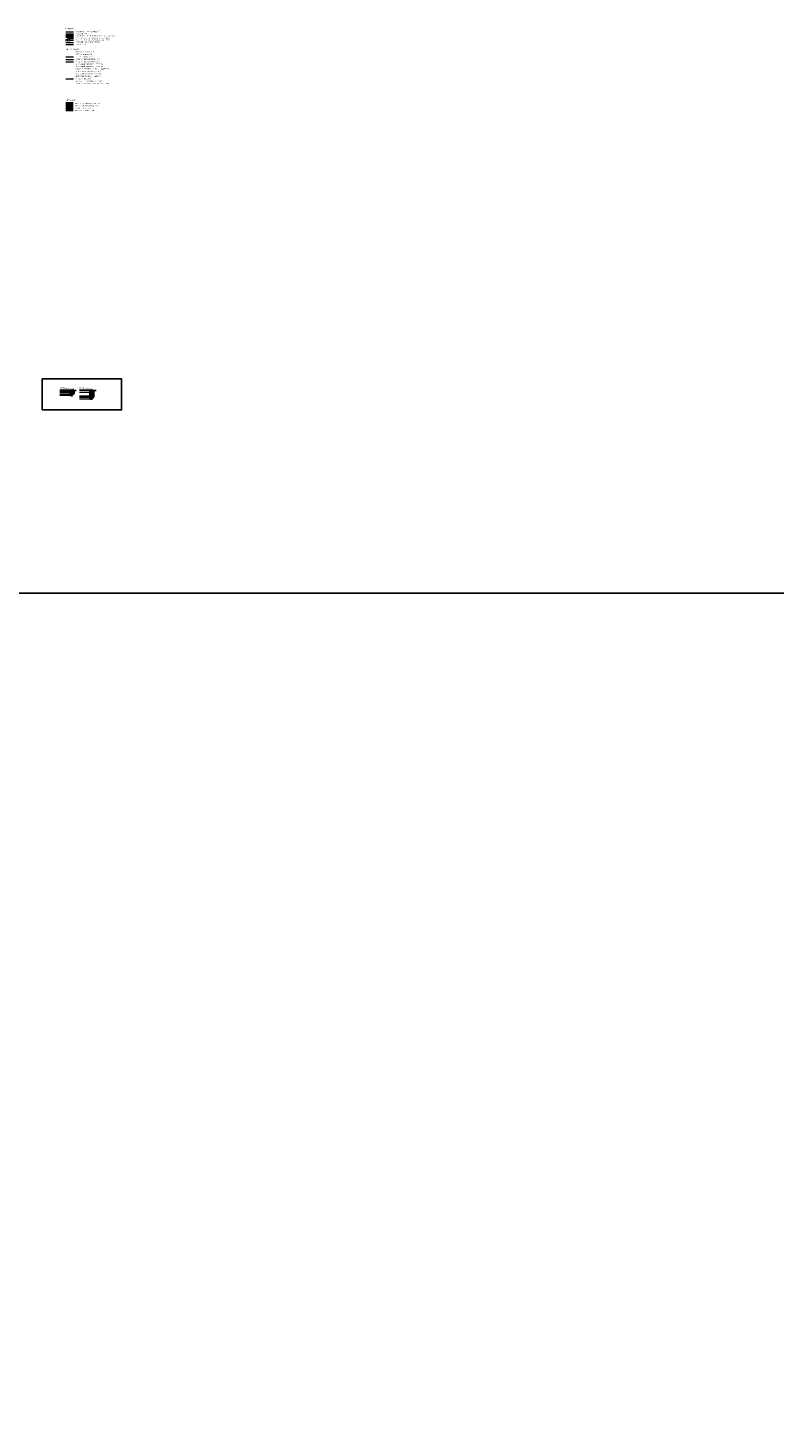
# Model space of a CAD drawing. Header units: millimetres. Extents: x -156521 to 298750130, y -256155368 to 337239.
# Tile 74 of 74: x 1109858 to 2178687, y -1666610 to 337239. Entities that reach past the tile are written whole.
import ezdxf
from ezdxf.enums import TextEntityAlignment as Align
from ezdxf.lldxf.tags import DXFTag

# ---------------------------------------------------------------- set-up
doc = ezdxf.new("R2010")
doc.units = ezdxf.units.MM
doc.header["$XCLIPFRAME"] = 0
doc.layers.add('_VÝŘEZ', color=40, linetype='Continuous', plot=False)
for name, color, linetype, lineweight in [('CKBE0_12Y', 3, 'Continuous', 15), ('hranice', 7, 'Continuous', 20), ('IN_C_OSA', 6, 'DASHDOT', 18), ('IN_C_TENKA', 7, 'Continuous', 18), ('sítě nové', 4, 'Continuous', 35), ('sítě stávající', 5, 'Continuous', 15), ('Vrstva 33', 7, 'Continuous', 0)]:
    doc.layers.add(name, color=color, linetype=linetype, lineweight=lineweight)
for name, color, linetype in [('IN_MODUL_SYSTEM', 6, 'DASHDOT'), ('KATASTR', 116, 'Continuous'), ('OPLOCENÍ', 240, '212R'), ('řez', 7, 'Continuous')]:
    doc.layers.add(name, color=color, linetype=linetype)
doc.styles.add('ARIEL-CE', font='arial.ttf', dxfattribs={"width": 0.8})
doc.styles.add('iso', font='isocp.shx')
doc.styles.add('Style-cs_Working', font='cs_Working.shx')
tags = doc.linetypes.add('212R', pattern='A,10,[119,stn.shx,S=0.05,R=0,X=0,Y=0],0.0001', length=10.0001).pattern_tags.tags
tags[12:13] = [DXFTag(74, 4), DXFTag(75, 0), DXFTag(340, '0'), DXFTag(46, 0.0), DXFTag(50, 0.0), DXFTag(44, 0.0), DXFTag(45, 0.0)]
tags = doc.linetypes.add('ACAD_ISO06W100', pattern=[36, 24, -3, 0, -3, 0, -3, 0, -3]).pattern_tags.tags
tags[18:19] = [DXFTag(74, 4), DXFTag(75, 0), DXFTag(340, '0'), DXFTag(46, 0.0), DXFTag(50, 0.0), DXFTag(44, 0.0), DXFTag(45, 0.0)]
tags[16:17] = [DXFTag(74, 4), DXFTag(75, 0), DXFTag(340, '0'), DXFTag(46, 0.0), DXFTag(50, 0.0), DXFTag(44, 0.0), DXFTag(45, 0.0)]
tags[14:15] = [DXFTag(74, 4), DXFTag(75, 0), DXFTag(340, '0'), DXFTag(46, 0.0), DXFTag(50, 0.0), DXFTag(44, 0.0), DXFTag(45, 0.0)]
tags[12:13] = [DXFTag(74, 4), DXFTag(75, 0), DXFTag(340, '0'), DXFTag(46, 0.0), DXFTag(50, 0.0), DXFTag(44, 0.0), DXFTag(45, 0.0)]
tags[10:11] = [DXFTag(74, 4), DXFTag(75, 0), DXFTag(340, '0'), DXFTag(46, 0.0), DXFTag(50, 0.0), DXFTag(44, 0.0), DXFTag(45, 0.0)]
tags[8:9] = [DXFTag(74, 4), DXFTag(75, 0), DXFTag(340, '0'), DXFTag(46, 0.0), DXFTag(50, 0.0), DXFTag(44, 0.0), DXFTag(45, 0.0)]
tags[6:7] = [DXFTag(74, 4), DXFTag(75, 0), DXFTag(340, '0'), DXFTag(46, 0.0), DXFTag(50, 0.0), DXFTag(44, 0.0), DXFTag(45, 0.0)]
tags[4:5] = [DXFTag(74, 4), DXFTag(75, 0), DXFTag(340, '0'), DXFTag(46, 0.0), DXFTag(50, 0.0), DXFTag(44, 0.0), DXFTag(45, 0.0)]
tags = doc.linetypes.add('ACAD_ISO11W100', pattern=[33, 12, -3, 12, -3, 0, -3]).pattern_tags.tags
tags[14:15] = [DXFTag(74, 4), DXFTag(75, 0), DXFTag(340, '0'), DXFTag(46, 0.0), DXFTag(50, 0.0), DXFTag(44, 0.0), DXFTag(45, 0.0)]
tags[12:13] = [DXFTag(74, 4), DXFTag(75, 0), DXFTag(340, '0'), DXFTag(46, 0.0), DXFTag(50, 0.0), DXFTag(44, 0.0), DXFTag(45, 0.0)]
tags[10:11] = [DXFTag(74, 4), DXFTag(75, 0), DXFTag(340, '0'), DXFTag(46, 0.0), DXFTag(50, 0.0), DXFTag(44, 0.0), DXFTag(45, 0.0)]
tags[8:9] = [DXFTag(74, 4), DXFTag(75, 0), DXFTag(340, '0'), DXFTag(46, 0.0), DXFTag(50, 0.0), DXFTag(44, 0.0), DXFTag(45, 0.0)]
tags[6:7] = [DXFTag(74, 4), DXFTag(75, 0), DXFTag(340, '0'), DXFTag(46, 0.0), DXFTag(50, 0.0), DXFTag(44, 0.0), DXFTag(45, 0.0)]
tags[4:5] = [DXFTag(74, 4), DXFTag(75, 0), DXFTag(340, '0'), DXFTag(46, 0.0), DXFTag(50, 0.0), DXFTag(44, 0.0), DXFTag(45, 0.0)]
tags = doc.linetypes.add('DASHDOT', pattern=[0.5, 0.25, -0.125, 0, -0.125]).pattern_tags.tags
tags[10:11] = [DXFTag(74, 4), DXFTag(75, 0), DXFTag(340, '0'), DXFTag(46, 0.0), DXFTag(50, 0.0), DXFTag(44, 0.0), DXFTag(45, 0.0)]
tags[8:9] = [DXFTag(74, 4), DXFTag(75, 0), DXFTag(340, '0'), DXFTag(46, 0.0), DXFTag(50, 0.0), DXFTag(44, 0.0), DXFTag(45, 0.0)]
tags[6:7] = [DXFTag(74, 4), DXFTag(75, 0), DXFTag(340, '0'), DXFTag(46, 0.0), DXFTag(50, 0.0), DXFTag(44, 0.0), DXFTag(45, 0.0)]
tags[4:5] = [DXFTag(74, 4), DXFTag(75, 0), DXFTag(340, '0'), DXFTag(46, 0.0), DXFTag(50, 0.0), DXFTag(44, 0.0), DXFTag(45, 0.0)]
tags = doc.linetypes.add('DIVIDE', pattern=[8, 3, -1.5, 0.25, -1.5, 0.25, -1.5]).pattern_tags.tags
tags[14:15] = [DXFTag(74, 4), DXFTag(75, 0), DXFTag(340, '0'), DXFTag(46, 0.0), DXFTag(50, 0.0), DXFTag(44, 0.0), DXFTag(45, 0.0)]
tags[12:13] = [DXFTag(74, 4), DXFTag(75, 0), DXFTag(340, '0'), DXFTag(46, 0.0), DXFTag(50, 0.0), DXFTag(44, 0.0), DXFTag(45, 0.0)]
tags[10:11] = [DXFTag(74, 4), DXFTag(75, 0), DXFTag(340, '0'), DXFTag(46, 0.0), DXFTag(50, 0.0), DXFTag(44, 0.0), DXFTag(45, 0.0)]
tags[8:9] = [DXFTag(74, 4), DXFTag(75, 0), DXFTag(340, '0'), DXFTag(46, 0.0), DXFTag(50, 0.0), DXFTag(44, 0.0), DXFTag(45, 0.0)]
tags[6:7] = [DXFTag(74, 4), DXFTag(75, 0), DXFTag(340, '0'), DXFTag(46, 0.0), DXFTag(50, 0.0), DXFTag(44, 0.0), DXFTag(45, 0.0)]
tags[4:5] = [DXFTag(74, 4), DXFTag(75, 0), DXFTag(340, '0'), DXFTag(46, 0.0), DXFTag(50, 0.0), DXFTag(44, 0.0), DXFTag(45, 0.0)]
tags = doc.linetypes.add('DOT2', pattern=[0.875, 0.125, -0.75]).pattern_tags.tags
tags[6:7] = [DXFTag(74, 4), DXFTag(75, 0), DXFTag(340, '0'), DXFTag(46, 0.0), DXFTag(50, 0.0), DXFTag(44, 0.0), DXFTag(45, 0.0)]
tags[4:5] = [DXFTag(74, 4), DXFTag(75, 0), DXFTag(340, '0'), DXFTag(46, 0.0), DXFTag(50, 0.0), DXFTag(44, 0.0), DXFTag(45, 0.0)]
tags = doc.linetypes.add('EL_VEDENI_NADZ', pattern='A,10,-15,[107,cadkon.shx,S=5,R=0,X=0,Y=0],-50,10,-10', length=95).pattern_tags.tags
tags[18:19] = [DXFTag(74, 4), DXFTag(75, 0), DXFTag(340, '0'), DXFTag(46, 0.0), DXFTag(50, 0.0), DXFTag(44, 0.0), DXFTag(45, 0.0)]
tags[16:17] = [DXFTag(74, 4), DXFTag(75, 0), DXFTag(340, '0'), DXFTag(46, 0.0), DXFTag(50, 0.0), DXFTag(44, 0.0), DXFTag(45, 0.0)]
tags[14:15] = [DXFTag(74, 4), DXFTag(75, 0), DXFTag(340, '0'), DXFTag(46, 0.0), DXFTag(50, 0.0), DXFTag(44, 0.0), DXFTag(45, 0.0)]
tags[4:5] = [DXFTag(74, 4), DXFTag(75, 0), DXFTag(340, '0'), DXFTag(46, 0.0), DXFTag(50, 0.0), DXFTag(44, 0.0), DXFTag(45, 0.0)]
tags = doc.linetypes.add('HRANICE1', pattern='A,6.35,-2.54,[133,ltypeshp.shx,S=2.54,R=0,X=-2.54,Y=0],-2.54,25.4', length=36.83).pattern_tags.tags
tags[16:17] = [DXFTag(74, 4), DXFTag(75, 0), DXFTag(340, '0'), DXFTag(46, 0.0), DXFTag(50, 0.0), DXFTag(44, 0.0), DXFTag(45, 0.0)]
tags[14:15] = [DXFTag(74, 4), DXFTag(75, 0), DXFTag(340, '0'), DXFTag(46, 0.0), DXFTag(50, 0.0), DXFTag(44, 0.0), DXFTag(45, 0.0)]
tags[4:5] = [DXFTag(74, 4), DXFTag(75, 0), DXFTag(340, '0'), DXFTag(46, 0.0), DXFTag(50, 0.0), DXFTag(44, 0.0), DXFTag(45, 0.0)]
tags = doc.linetypes.add('KANALIZACE_DESTOVA_PODZ', pattern='A,35,-15,[102,cadkon.shx,S=5,R=0,X=0,Y=5],-5,[106,cadkon.shx,S=5,R=0,X=10,Y=0],30,-15', length=100).pattern_tags.tags
tags[24:25] = [DXFTag(74, 4), DXFTag(75, 0), DXFTag(340, '0'), DXFTag(46, 0.0), DXFTag(50, 0.0), DXFTag(44, 0.0), DXFTag(45, 0.0)]
tags[22:23] = [DXFTag(74, 4), DXFTag(75, 0), DXFTag(340, '0'), DXFTag(46, 0.0), DXFTag(50, 0.0), DXFTag(44, 0.0), DXFTag(45, 0.0)]
tags[4:5] = [DXFTag(74, 4), DXFTag(75, 0), DXFTag(340, '0'), DXFTag(46, 0.0), DXFTag(50, 0.0), DXFTag(44, 0.0), DXFTag(45, 0.0)]
tags = doc.linetypes.add('KANALIZACE_SPLASKOVA_PODZ', pattern='A,35,-15,[102,cadkon.shx,S=5,R=0,X=0,Y=5],-5,[102,cadkon.shx,S=5,R=0,X=20,Y=5],30,-15', length=100).pattern_tags.tags
tags[24:25] = [DXFTag(74, 4), DXFTag(75, 0), DXFTag(340, '0'), DXFTag(46, 0.0), DXFTag(50, 0.0), DXFTag(44, 0.0), DXFTag(45, 0.0)]
tags[22:23] = [DXFTag(74, 4), DXFTag(75, 0), DXFTag(340, '0'), DXFTag(46, 0.0), DXFTag(50, 0.0), DXFTag(44, 0.0), DXFTag(45, 0.0)]
tags[4:5] = [DXFTag(74, 4), DXFTag(75, 0), DXFTag(340, '0'), DXFTag(46, 0.0), DXFTag(50, 0.0), DXFTag(44, 0.0), DXFTag(45, 0.0)]
tags = doc.linetypes.add('OCH_PASMO_PRUM_ZAVODU', pattern='A,17.5,[134,cadkon.shx,S=5,R=0,X=0,Y=-5],17.5,-10,0,-10', length=55).pattern_tags.tags
tags[18:19] = [DXFTag(74, 4), DXFTag(75, 0), DXFTag(340, '0'), DXFTag(46, 0.0), DXFTag(50, 0.0), DXFTag(44, 0.0), DXFTag(45, 0.0)]
tags[16:17] = [DXFTag(74, 4), DXFTag(75, 0), DXFTag(340, '0'), DXFTag(46, 0.0), DXFTag(50, 0.0), DXFTag(44, 0.0), DXFTag(45, 0.0)]
tags[14:15] = [DXFTag(74, 4), DXFTag(75, 0), DXFTag(340, '0'), DXFTag(46, 0.0), DXFTag(50, 0.0), DXFTag(44, 0.0), DXFTag(45, 0.0)]
tags[12:13] = [DXFTag(74, 4), DXFTag(75, 0), DXFTag(340, '0'), DXFTag(46, 0.0), DXFTag(50, 0.0), DXFTag(44, 0.0), DXFTag(45, 0.0)]
tags = doc.linetypes.add('PLYN_POTRUBI_NT_PODZ', pattern='A,35,-15,[112,cadkon.shx,S=2.5,R=0,X=0,Y=0],-50', length=100).pattern_tags.tags
tags[14:15] = [DXFTag(74, 4), DXFTag(75, 0), DXFTag(340, '0'), DXFTag(46, 0.0), DXFTag(50, 0.0), DXFTag(44, 0.0), DXFTag(45, 0.0)]
tags[4:5] = [DXFTag(74, 4), DXFTag(75, 0), DXFTag(340, '0'), DXFTag(46, 0.0), DXFTag(50, 0.0), DXFTag(44, 0.0), DXFTag(45, 0.0)]
tags = doc.linetypes.add('TEČKOVANÁ', pattern=[4.7625, 0, -4.7625]).pattern_tags.tags
tags[6:7] = [DXFTag(74, 4), DXFTag(75, 0), DXFTag(340, '0'), DXFTag(46, 0.0), DXFTag(50, 0.0), DXFTag(44, 0.0), DXFTag(45, 0.0)]
tags[4:5] = [DXFTag(74, 4), DXFTag(75, 0), DXFTag(340, '0'), DXFTag(46, 0.0), DXFTag(50, 0.0), DXFTag(44, 0.0), DXFTag(45, 0.0)]
tags = doc.linetypes.add('VODA_PITNA_PODZ', pattern='A,35,-15,[117,cadkon.shx,S=1.25,R=0,X=0,Y=0],-50', length=100).pattern_tags.tags
tags[14:15] = [DXFTag(74, 4), DXFTag(75, 0), DXFTag(340, '0'), DXFTag(46, 0.0), DXFTag(50, 0.0), DXFTag(44, 0.0), DXFTag(45, 0.0)]
tags[4:5] = [DXFTag(74, 4), DXFTag(75, 0), DXFTag(340, '0'), DXFTag(46, 0.0), DXFTag(50, 0.0), DXFTag(44, 0.0), DXFTag(45, 0.0)]
picture_1 = doc.add_image_def('image1.jpg', size_in_pixel=(1, 1))

msp = doc.modelspace()

# ---------------------------------------------------------------- hatches: boundary and pattern name
at = {"layer": 'řez', "lineweight": 40}
for points in [[(1173629.122558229, -183380.8621557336), (1173629.122558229, -183178.1126649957), (1171429.12257015, -183178.1126649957), (1171429.12257015, -183380.8621557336)], [(1201856.229688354, -188380.8621557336), (1201856.229688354, -188178.1126649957), (1199656.229700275, -188178.1126649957), (1199656.229700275, -188380.8621557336)]]:
    msp.add_hatch(color=30, dxfattribs=at).paths.add_polyline_path(points)

# ---------------------------------------------------------------- linework, layer by layer
at = {"layer": '_VÝŘEZ'}
msp.add_lwpolyline([(1130300.103449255, -209405.5879013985), (1243749.580033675, -209405.5879013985), (1243749.580033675, -165138.0074322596), (1130300.103449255, -165138.0074322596)], close=True, dxfattribs=at)
at = {"layer": 'hranice', "linetype": 'OCH_PASMO_PRUM_ZAVODU', "lineweight": 20, "ltscale": 100, "transparency": 33554687}
msp.add_line((1164114.333948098, 313565.5195847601), (1174754.333948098, 313565.5195847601), dxfattribs=at)
at = {"layer": 'IN_C_OSA', "color": 4, "linetype": 'Continuous', "transparency": 33554687}
for centre in [(1165481.792649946, 319711.9126986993), (1168281.792649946, 322785.1092556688), (1168281.792649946, 319711.9126986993)]:
    msp.add_circle(centre, 1400, dxfattribs=at)
at = {"layer": 'IN_C_TENKA', "color": 3, "linetype": 'DOT2', "lineweight": 20, "ltscale": 500, "transparency": 33554687}
msp.add_line((1164114.333948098, 331862.2178798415), (1174754.333948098, 331862.2178798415), dxfattribs=at)
at = {"layer": 'IN_C_TENKA', "color": 165, "lineweight": 50, "transparency": 33554687}
msp.add_line((1164114.333948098, 325715.8247659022), (1174754.333948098, 325715.8247659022), dxfattribs=at)
at = {"layer": 'IN_MODUL_SYSTEM', "linetype": 'ACAD_ISO11W100', "ltscale": 100, "transparency": 33554687}
msp.add_line((1169681.792649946, 322785.1092556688), (1175029.561096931, 322785.1092556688), dxfattribs=at)
at = {"layer": 'IN_MODUL_SYSTEM', "ltscale": 3000, "transparency": 33554687}
msp.add_line((1169681.792649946, 319711.9126986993), (1175029.561096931, 319711.9126986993), dxfattribs=at)
at = {"layer": 'KATASTR', "linetype": 'TEČKOVANÁ', "lineweight": 20, "ltscale": 200, "transparency": 33554687}
msp.add_line((1164114.333948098, 328789.0213228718), (1174754.333948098, 328789.0213228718), dxfattribs=at)
at = {"layer": 'OPLOCENÍ', "linetype": 'HRANICE1', "lineweight": 20, "ltscale": 200, "transparency": 33554687}
msp.add_line((1164114.333948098, 316638.7161417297), (1174754.333948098, 316638.7161417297), dxfattribs=at)
at = {"layer": 'sítě nové', "linetype": 'KANALIZACE_SPLASKOVA_PODZ', "ltscale": 100, "transparency": 33554687}
msp.add_line((1163979.333948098, 229477.0829556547), (1174619.333948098, 229477.0829556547), dxfattribs=at)
at = {"layer": 'sítě nové', "linetype": 'KANALIZACE_DESTOVA_PODZ', "ltscale": 100, "transparency": 33554687}
msp.add_line((1163979.333948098, 226162.6632463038), (1174619.333948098, 226162.6632463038), dxfattribs=at)
at = {"layer": 'sítě nové', "linetype": 'VODA_PITNA_PODZ', "ltscale": 100, "transparency": 33554687}
msp.add_line((1163979.333948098, 222848.2435369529), (1174619.333948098, 222848.2435369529), dxfattribs=at)
at = {"layer": 'sítě nové', "linetype": 'PLYN_POTRUBI_NT_PODZ', "ltscale": 100, "transparency": 33554687}
msp.add_line((1163979.333948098, 219533.823827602), (1174619.333948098, 219533.823827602), dxfattribs=at)
at = {"layer": 'sítě stávající', "linetype": 'VODA_PITNA_PODZ', "ltscale": 100, "transparency": 33554687}
msp.add_line((1164114.333948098, 295818.5078963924), (1174754.333948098, 295818.5078963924), dxfattribs=at)
at = {"layer": 'sítě stávající', "linetype": 'DIVIDE', "ltscale": 500, "transparency": 33554687}
msp.add_line((1164114.333948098, 292268.5078963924), (1174754.333948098, 292268.5078963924), dxfattribs=at)
at = {"layer": 'sítě stávající', "linetype": 'ACAD_ISO06W100', "ltscale": 200, "transparency": 33554687}
msp.add_line((1164114.333948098, 288718.5078963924), (1174754.333948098, 288718.5078963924), dxfattribs=at)
at = {"layer": 'Vrstva 33', "color": 6, "linetype": 'EL_VEDENI_NADZ', "lineweight": 13, "ltscale": 100, "transparency": 33554687}
msp.add_line((1164114.333948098, 264463.3994750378), (1174754.333948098, 264463.3994750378), dxfattribs=at)
at = {"layer": 'řez', "lineweight": 13}
for p, q in [((1174802.369478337, -183392.7444608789), (1174802.369478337, -179129.589715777)), ((1171134.514155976, -188990.8119505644), (1155424.171152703, -188990.8119505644)), ((1155448.333385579, -182703.4077049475), (1169034.417214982, -182703.4077049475)), ((1155448.333385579, -184169.50241643), (1169034.417214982, -184169.50241643)), ((1155448.333385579, -186252.4562562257), (1169388.510885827, -186252.4562562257)), ((1169034.417214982, -182703.4077049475), (1172151.933326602, -182098.3384272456)), ((1173738.949063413, -186221.5973528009), (1175936.856690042, -186221.5973528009)), ((1173744.772258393, -183392.7444608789), (1174803.619506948, -183392.7444608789)), ((1173744.772258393, -185392.3157842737), (1174803.619506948, -185392.3157842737)), ((1174802.369478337, -184892.3157842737), (1174802.369478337, -183892.7444608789)), ((1175935.606661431, -181884.7052248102), (1175935.606661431, -186221.5973528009)), ((1199361.621286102, -193990.8119505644), (1183651.278282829, -193990.8119505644)), ((1183675.440515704, -184215.2563722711), (1197801.269735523, -184215.2563722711)), ((1183675.440515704, -189169.50241643), (1197261.524345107, -189169.50241643)), ((1183675.440515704, -191252.4562562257), (1197615.618015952, -191252.4562562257)), ((1197801.269735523, -184215.2563722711), (1200323.784913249, -183165.6438501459)), ((1201966.056193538, -191221.5973528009), (1204163.963820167, -191221.5973528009)), ((1201971.879388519, -188392.7444608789), (1203030.726637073, -188392.7444608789)), ((1201971.879388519, -190392.3157842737), (1203030.726637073, -190392.3157842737)), ((1203029.476608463, -190392.3157842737), (1203029.476608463, -184267.789987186)), ((1203029.476608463, -186892.3157842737), (1203029.476608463, -185892.7444608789)), ((1204162.713791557, -181884.7052248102), (1204162.71379137, -191221.5973528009))]:
    msp.add_line(p, q, dxfattribs=at)
at = {"layer": 'řez', "color": 3, "lineweight": -3}
for p, q in [((1171238.01917135, -181365.6767995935), (1155223.883751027, -181365.6767995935)), ((1178917.834463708, -181392.3157842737), (1173738.324049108, -181392.3157842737)), ((1199465.126301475, -181365.6767995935), (1183450.990881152, -181365.6767995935)), ((1207144.941593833, -181392.3157842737), (1201965.431179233, -181392.3157842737))]:
    msp.add_line(p, q, dxfattribs=at)
at = {"layer": 'řez', "ltscale": 2e-05}
for p, q in [((1169034.417214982, -184169.50241643), (1170996.725901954, -183413.2484081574)), ((1169388.510885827, -186252.4562562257), (1171777.623097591, -186632.1261476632)), ((1171134.514155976, -188990.8119505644), (1171968.562602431, -187815.2905782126)), ((1173738.324049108, -181392.3157842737), (1173738.324049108, -187392.3157842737)), ((1197261.524345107, -189169.50241643), (1199223.833032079, -188413.2484081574)), ((1197615.618015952, -191252.4562562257), (1200004.730227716, -191632.1261476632)), ((1199361.621286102, -193990.8119505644), (1200195.669732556, -192815.2905782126)), ((1201965.431179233, -181392.3157842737), (1201965.431179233, -187392.3157842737))]:
    msp.add_line(p, q, dxfattribs=at)
at = {"layer": 'řez', "color": 34, "lineweight": 40}
for p, q in [((1171238.019171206, -188100.5301324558), (1171238.01917135, -181365.6767995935)), ((1171238.01917135, -181365.6767995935), (1173738.324049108, -181384.7052248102)), ((1171238.01917135, -185375.4777105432), (1173738.324049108, -185375.4777105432)), ((1171238.01917135, -188100.5301324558), (1173738.324049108, -188100.5301324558)), ((1173738.324048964, -188100.5301324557), (1173738.324049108, -181384.7052248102)), ((1199465.126301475, -193100.5301322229), (1199465.126301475, -181365.6767995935)), ((1199465.126301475, -181365.6767995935), (1201965.431179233, -181384.7052248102)), ((1199465.126301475, -190375.4777105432), (1201965.431179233, -190375.4777105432)), ((1199465.126301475, -193100.5301324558), (1201965.431179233, -193100.5301324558)), ((1201965.431179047, -193100.5301324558), (1201965.431179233, -181384.7052248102))]:
    msp.add_line(p, q, dxfattribs=at)
at = {"layer": 'řez', "color": 30, "lineweight": 40}
for p, q in [((1171429.12257015, -183380.8621557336), (1171429.12257015, -183178.1126649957)), ((1171429.12257015, -183178.1126649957), (1173629.122558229, -183178.1126649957)), ((1173629.122558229, -183380.8621557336), (1171429.12257015, -183380.8621557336)), ((1199656.229700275, -188380.8621557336), (1199656.229700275, -188178.1126649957)), ((1199656.229700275, -188178.1126649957), (1201856.229688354, -188178.1126649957)), ((1201856.229688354, -188380.8621557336), (1199656.229700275, -188380.8621557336))]:
    msp.add_line(p, q, dxfattribs=at)
at = {"layer": 'řez', "lineweight": -3}
for p, q in [((1173738.949063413, -181384.7052248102), (1175936.856690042, -181384.7052248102)), ((1201966.056193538, -181384.7052248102), (1204163.963820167, -181384.7052248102))]:
    msp.add_line(p, q, dxfattribs=at)
at = {"layer": 'řez', "color": 1, "lineweight": -3}
for centre in [(1172527.588443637, -186730.7736301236), (1200754.695573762, -191730.7736301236)]:
    msp.add_circle(centre, 550, dxfattribs=at)
at = {"layer": 'řez', "color": 7, "lineweight": -3}
for centre in [(1172527.588443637, -186730.7736301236), (1200754.695573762, -191730.7736301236)]:
    msp.add_circle(centre, 200, dxfattribs=at)
at = {"layer": 'řez'}
for points in [[(1174719.036164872, -183892.7444608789), (1174885.702851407, -183892.7444608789), (1174802.369478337, -183392.7444608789)], [(1174719.036164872, -184892.3157842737), (1174885.702851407, -184892.3157842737), (1174802.369478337, -185392.3157842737)], [(1175852.273347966, -181884.7052248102), (1176018.940034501, -181884.7052248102), (1175935.606661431, -181384.7052248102)], [(1175852.273347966, -185721.5973528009), (1176018.940034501, -185721.5973528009), (1175935.606661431, -186221.5973528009)], [(1202946.143294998, -188892.7444608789), (1203112.809981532, -188892.7444608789), (1203029.476608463, -188392.7444608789)], [(1202946.143294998, -189892.3157842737), (1203112.809981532, -189892.3157842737), (1203029.476608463, -190392.3157842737)], [(1204079.380478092, -181884.7052248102), (1204246.047164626, -181884.7052248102), (1204162.713791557, -181384.7052248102)], [(1204079.380478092, -190721.5973528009), (1204246.047164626, -190721.5973528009), (1204162.713791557, -191221.5973528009)]]:
    msp.add_solid(points, dxfattribs=at)

# ---------------------------------------------------------------- texts
at = {"layer": 'CKBE0_12Y', "transparency": 33554687, "style": 'iso'}
for s, p in [('UPRAVENÉ PLOCHY', (1177719.333948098, 327729.0213228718)), ('KATASTRÁLNÍ HRANICE POZEMKŮ', (1177719.333948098, 330802.2178798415)), ('HRANICE ZÓNY PLOCHY PRO VÝROBU A SKLADOVÁNÍ', (1177719.333948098, 324655.8247659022)), ('MODULOVÝ SYSTÉM STÁVAJÍCÍ VÝROBNÍ HALY', (1177719.333948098, 321582.6282089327)), ('MODULOVÝ SYSTÉM NOVOSTAVBY HALY SO02', (1177719.333948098, 318509.4316519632)), ('SPLAŠKOVÁ KANALIZACE', (1177719.333948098, 301858.5078963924)), ('OCHRANNÉ PÁSMO TRAFOSTANICE', (1177719.333948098, 315578.7161417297)), ('HRANICE CHKOJ', (1177719.333948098, 312505.5195847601)), ('DEŠŤOVÁ KANALIZACE', (1177719.333948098, 298308.5078963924)), ('VODOVOD, PITNÁ VODA', (1177719.333948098, 294758.5078963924)), ('AREÁLOVÝ ROZVOD PITNÉ VODY', (1177719.333948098, 291208.5078963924)), ('AREÁLOVÝ ROZVOD UŽITKOVÉ VODY', (1177719.333948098, 287658.5078963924)), ('PLYNOVODNÍ POTRUBÍ STL, PODZEMNÍ', (1177659.333948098, 284074.560056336)), ('PLYNOVODNÍ POTRUBÍ STL, PODZEMNÍ', (1177659.333948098, 280760.1403469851)), ('AREÁLOVÉ ROZVODY NTL PLYNU, NADZEMNÍ', (1177659.333948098, 277445.7206376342)), ('AREÁLOVÝ ROZVOD EE', (1177719.333948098, 263403.3994750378)), ('SLABOPROUDÉ ROZVODY, PODZEMNÍ', (1177719.333948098, 259948.3994750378)), ('ELEKTRICKÉ VEDENÍ NN, NADZEMNÍ', (1177719.333948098, 273768.3994750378)), ('ELEKTRICKÉ VEDENÍ NN, PODZEMNÍ', (1177719.333948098, 270313.3994750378)), ('ELEKTRICKÉ VEDENÍ VN, NADZEMNÍ', (1177719.333948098, 266858.3994750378)), ('AREÁLOVÉ ROZVODY STLAČENÉHO VZDUCHU', (1177719.333948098, 256633.9797656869)), ('VODOVODNÍ POTRUBÍ', (1177584.333948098, 221348.2435369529)), ('POTRUBÍ SPLAŠKOVÉ KANALIZACE', (1177584.333948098, 227977.0829556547)), ('POTRUBÍ DEŠŤOVÉ KANALIZACE', (1177584.333948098, 224662.6632463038)), ('PLYNOVODNÍ POTRUBÍ NTL', (1177584.333948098, 218033.823827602))]:
    msp.add_text(s, height=1500, dxfattribs=at).set_placement(p, align=Align.BOTTOM_LEFT)
at = {"layer": 'IN_C_OSA', "color": 7, "linetype": 'Continuous', "transparency": 33554687, "style": 'ARIEL-CE', "width": 0.8}
for s, p in [('a', (1167973.955587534, 322302.3329640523)), ('A', (1165173.955587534, 319229.1364070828)), ('1', (1167973.955587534, 319229.1364070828))]:
    msp.add_text(s, height=1200, dxfattribs=at).set_placement(p)
at = {"layer": 'sítě nové', "color": 4, "transparency": 33554687, "style": 'iso'}
for s, height, p in [('LEGENDA', 2000, (1163737.573045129, 334578.6002627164)), ('SÍTĚ STÁVAJÍCÍ', 1800, (1163893.621717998, 305314.1521660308)), ('SÍTĚ NOVÉ', 1800, (1163893.621717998, 232092.0155893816))]:
    msp.add_text(s, height=height, dxfattribs=at).set_placement(p, align=Align.BOTTOM_LEFT)
at = {"layer": 'řez', "lineweight": 50, "style": 'Style-cs_Working'}
for s, p in [('VZOROVÝ ŘEZ ', (1155055.956919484, -178002.6085276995)), ('(dle ČSN 736005, ČSN 332000-5-52 ed.2)', (1155055.956919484, -179277.2526641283)), ('VZOROVÝ ŘEZ ', (1183283.064049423, -178002.6085276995)), ('(dle ČSN 736005, ČSN 332000-5-52 ed.2)', (1183283.064049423, -179277.2526641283))]:
    msp.add_text(s, height=700.0000000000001, dxfattribs=at).set_placement(p)
at = {"layer": 'řez', "color": 3, "lineweight": -3, "style": 'Style-cs_Working'}
for s, p in [('CHODNÍK (výkop 25/60)', (1155189.353349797, -180902.6779325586)), ('POD KOMUNIKACÍ (výkop 25/120)', (1183416.460479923, -180902.6779325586))]:
    msp.add_text(s, height=500, dxfattribs=at).set_placement(p)
at = {"layer": 'řez', "lineweight": 13, "style": 'Style-cs_Working'}
for s, p in [('písek (vrstva 8cm nad a pod chr.)', (1155431.805196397, -188740.2333086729)), ('fólie výstražná š. 22cm ', (1155484.651449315, -183946.4069994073)), ('zemina', (1155484.651449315, -182480.3122879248)), ('ohebná korugovaná chránička DN110', (1155484.651449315, -185357.8807521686)), ('optický kabel 6vl.+HDPE40', (1155484.651449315, -185969.7144721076)), ('zemina', (1183662.480558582, -183992.1609552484)), ('písek (vrstva 8cm nad a pod chr.)', (1183658.912326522, -193740.2333086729)), ('fólie výstražná š. 22cm ', (1183711.75857944, -188946.4069994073)), ('ohebná korugovaná chránička DN110', (1183711.75857944, -190357.8807521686)), ('optický kabel 6vl.+HDPE40', (1183711.75857944, -190969.7144721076))]:
    msp.add_text(s, height=500, dxfattribs=at).set_placement(p)
at = {"layer": 'řez', "lineweight": -3, "char_height": 500, "attachment_point": 5, "rotation": 90, "style": 'Style-cs_Working'}
for s, insert in [('min. 0,2m', (1174504.125478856, -181182.1630155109)), ('0,6m', (1175684.981706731, -184070.4041871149)), ('min. 0,2m', (1202731.232608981, -186182.1630155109)), ('0,9m', (1203912.088836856, -187070.4041871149))]:
    msp.add_mtext(s, dxfattribs=dict(at, insert=insert))

# ---------------------------------------------------------------- pictures from other files: only their frames are drawn
at = {"transparency": 33554687}
image = msp.add_image(picture_1, insert=(718969.0480768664, -871304.2954970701), size_in_units=(399505.5771440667, 399505.5771440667), dxfattribs=at)
image.set_boundary_path([(-0.5, -0.5), (745.5, -0.5), (745.5, 639.5), (-0.5, 639.5), (-0.5, -0.5)])

doc.saveas('drawing.dxf')
